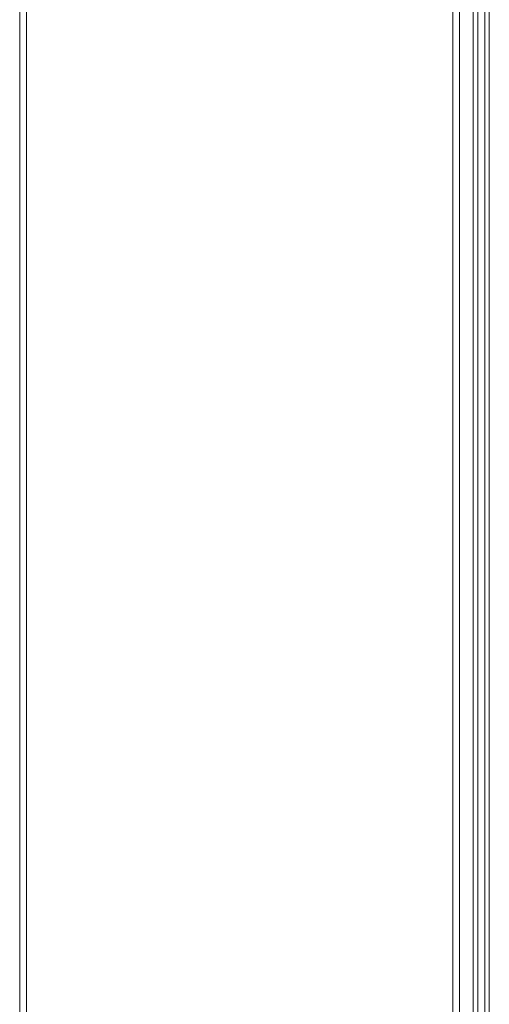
# Model space of a CAD drawing. Extents: x 0 to 899, y -1 to 607.
# Tile 12 of 42: x 328 to 349, y 286 to 329. Entities that reach past the tile are written whole.
import ezdxf

# ---------------------------------------------------------------- set-up
doc = ezdxf.new("R2010")
doc.units = 0
doc.header["$LTSCALE"] = 23.1
doc.header["$MEASUREMENT"] = 0
doc.layers.get('0').update_dxf_attribs({"linetype": 'CONTINUOUS'})

msp = doc.modelspace()

# ---------------------------------------------------------------- linework, layer by layer
at = {"lineweight": 5}
for p, q in [((348.252, 267.685), (348.252, 370.293)), ((348.452, 267.885), (348.452, 368.285)), ((328.452, 267.985), (328.452, 367.785)), ((347.652, 267.985), (347.652, 367.785)), ((348.752, 367.585), (348.752, 268.585)), ((348.952, 268.585), (348.952, 367.185)), ((328.752, 267.685), (328.752, 362.585)), ((347.352, 267.685), (347.352, 362.585))]:
    msp.add_line(p, q, dxfattribs=at)

doc.saveas('drawing.dxf')
